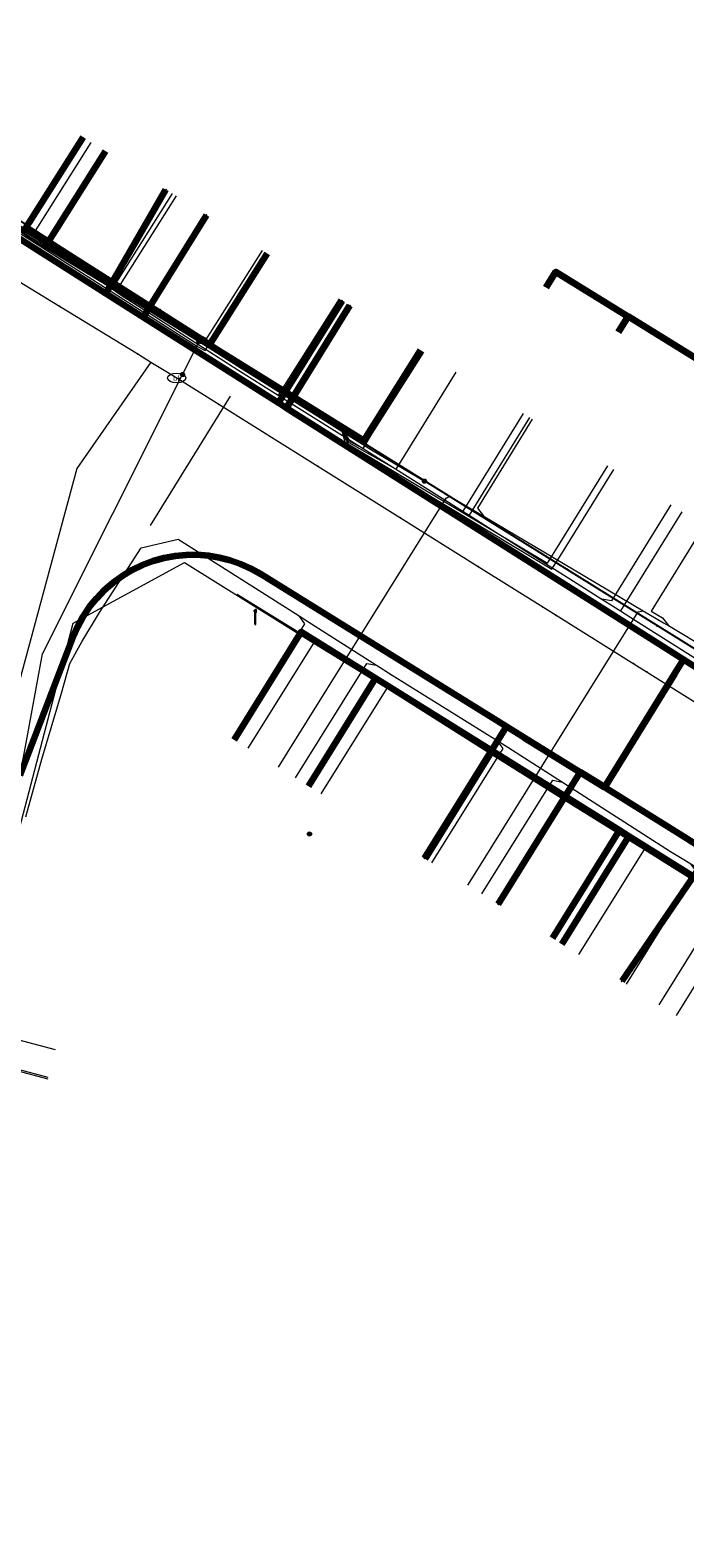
# Model space of a CAD drawing. Extents: x 152558 to 154479, y 462974 to 463683.
# Tile 90 of 212: x 152993 to 153028, y 463463 to 463545. Entities that reach past the tile are written whole.
import ezdxf
from ezdxf.enums import TextEntityAlignment as Align
from ezdxf.lldxf.tags import DXFTag

# ---------------------------------------------------------------- set-up
doc = ezdxf.new("R2010")
doc.units = 0
doc.header["$LTSCALE"] = 0.2
doc.layers.get('0').update_dxf_attribs({"linetype": 'CONTINUOUS'})
for name, color, linetype, lineweight in [('B-RO-KL-DATA_COAXIAAL_7_ZIGGO BV-G', 90, 'KL-DATA-N', 18), ('B-RO-KL-DATA_EUROFIBER NEDERLAND BV-G', 90, 'KL-DATA-N', 18), ('B-RO-KL-DATA_HULPSTUK_KPN BV-S', 90, 'CONTINUOUS', 25), ('B-RO-KL-DATA_HULPSTUK_REGGEFIBER OPERATOR BV-S', 90, 'CONTINUOUS', 25), ('B-RO-KL-DATA_HULPSTUK_ZIGGO BV-S', 90, 'CONTINUOUS', 25), ('B-RO-KL-DATA_KABELBED_KPN BV-G', 90, 'CONTINUOUS', 100), ('B-RO-KL-DATA_KABELBED_ZIGGO BV-G', 90, 'CONTINUOUS', 100), ('B-RO-KL-DATA_MANTELBUIS_ASBESTCEMENT_1_KPN BV-G', 90, 'CONTINUOUS', 100), ('B-RO-KL-DATA_REGGEFIBER OPERATOR BV-G', 90, 'KL-DATA-N', 18), ('B-RO-KL-ET_LS_400 V_STEDIN NETBEHEER BV-G', 190, 'KL-LS-N', 18), ('B-RO-KL-ET_LS_GEMEENTE AMERSFOORT-S', 190, 'CONTINUOUS', 25), ('B-RO-KL-ET_LS_HULPSTUK_STEDIN NETBEHEER BV-S', 190, 'CONTINUOUS', 25), ('B-RO-KL-GAS_LD_ASBESTCEMENT_124_0.1 BAR_STEDIN NETBEHEER BV-G', 50, 'KL-GAS-LD-N', 18), ('B-RO-KL-GAS_LD_KOPER_22_0.1 BAR_STEDIN NETBEHEER BV-G', 50, 'KL-GAS-LD-N', 18), ('B-RO-KL-GAS_LD_PE_32_0.1 BAR_STEDIN NETBEHEER BV-G', 50, 'KL-GAS-LD-N', 18), ('B-RO-KL-GAS_LD_PVC_63_0.1 BAR_STEDIN NETBEHEER BV-G', 50, 'KL-GAS-LD-N', 18), ('B-RO-KL-WATER_100_VITENS-G', 170, 'KL-WATER-N', 18), ('B-RO-KL-WATER_HULPSTUK_VITENS-S', 170, 'CONTINUOUS', 25), ('B-RO-KL-WATER_VITENS-S', 170, 'CONTINUOUS', 25)]:
    doc.layers.add(name, color=color, linetype=linetype, lineweight=lineweight)
doc.styles.add('NLCS-ISO', font='NLCS-ISO.ttf')
tags = doc.linetypes.add('KL-DATA-N', pattern='A,4,-1,[101,NLCS.SHX,S=0.5,R=0,X=0,Y=0],-1,4,-1,["D",Standard,S=1,R=0,X=-0.25,Y=-0.5],-1.5', length=12.5).pattern_tags.tags
tags[18] = DXFTag(74, 10)
tags = doc.linetypes.add('KL-GAS-LD-N', pattern='A,4,-1,[69,NLCS.SHX,S=0.5,R=0,X=0,Y=0],-1,4,-1,["L",Standard,S=1,R=0,X=0.25,Y=-0.5],-2', length=13).pattern_tags.tags
tags[18] = DXFTag(74, 10)
tags = doc.linetypes.add('KL-LS-N', pattern='A,4,-1,[103,NLCS.SHX,S=0.75,R=0,X=0,Y=0],-1,4,-1,["L",Standard,S=1,R=0,X=0,Y=-0.5],-2', length=13).pattern_tags.tags
tags[18] = DXFTag(74, 10)
doc.linetypes.add('KL-WATER-N', pattern='A,7,-0.5,[168,NLCS.SHX,S=0.75,R=0,X=0.75,Y=0],-2', length=9.5)

# ---------------------------------------------------------------- blocks, each defined once
blk = doc.blocks.new('SKL-WTB_HULP_MOF-SO')
at = {"linetype": 'ByBlock', "lineweight": 18}
h = blk.add_hatch(color=0, dxfattribs=at)
h.dxf.hatch_style = 1
h.paths.add_polyline_path([(-0.5625, 0, 1), (0.5625, 0, 1)])
at = {"color": 0, "linetype": 'ByBlock', "lineweight": 18}
blk.add_circle((0, 0), 0.5625, dxfattribs=at)
at = {"color": 0, "linetype": 'ByBlock', "lineweight": 18, "style": 'NLCS-ISO', "flags": 1}
for tag, p in [('TYPE', (1.5, 0)), ('OMSCHRIJVING', (1.5, -3)), ('LABEL', (1.5, -1.5))]:
    blk.add_attdef(tag, p, '', height=1, dxfattribs=at)
blk = doc.blocks.new('SKL-WTB_HULP_OVERLENGTE-SO')
at = {"color": 0, "linetype": 'ByBlock', "lineweight": 18}
for centre, radius in [((0, 0), 1), ((-0.42, 0), 0.417), ((0.42, 0), 0.417)]:
    blk.add_circle(centre, radius, dxfattribs=at)
at = {"color": 0, "linetype": 'ByBlock', "lineweight": 18, "style": 'NLCS-ISO', "flags": 1}
for tag, p in [('TYPE', (1.5, 0)), ('OMSCHRIJVING', (1.5, -3)), ('LABEL', (1.5, -1.5))]:
    blk.add_attdef(tag, p, '', height=1, dxfattribs=at)
blk = doc.blocks.new('SKL-WTB_HULP_OVERIG-SO')
at = {"color": 0, "linetype": 'ByBlock', "lineweight": 18}
for points in [[(-0.14, 0.14), (0.14, -0.14)], [(0.14, 0.14), (-0.14, -0.14)]]:
    blk.add_lwpolyline(points, dxfattribs=at)
at = {"color": 0, "linetype": 'ByBlock', "lineweight": 18, "style": 'NLCS-ISO', "flags": 1}
for tag, p in [('TYPE', (1.5, 0)), ('OMSCHRIJVING', (1.5, -3)), ('LABEL', (1.5, -1.5))]:
    blk.add_attdef(tag, p, '', height=1, dxfattribs=at)
blk = doc.blocks.new('SKL-WATER_BRANDKRAAN_BRANDPUT-SO')
at = {"color": 0, "linetype": 'ByBlock', "lineweight": 18}
blk.add_ellipse((0, 0), major_axis=(2.5, 0), ratio=0.54, dxfattribs=at)
at = {"color": 0, "linetype": 'ByBlock', "lineweight": 18, "style": 'NLCS-ISO'}
blk.add_text('bk', height=1.5, dxfattribs=at).set_placement((0.16, 0), align=Align.MIDDLE_CENTER)
blk = doc.blocks.new('SKL-ET_LS_MAST-SO')
for p, q in [((-0.05, 2.07), (0.05, 2.07)), ((-0.05, -2), (0.05, -2))]:
    blk.add_line(p, q)
for points in [[(-0.18, 1.76), (-0.22, 1.76), (-0.22, 1.84), (-0.18, 1.84), (-0.18, 1.79)], [(-0.18, 1.49), (-0.22, 1.49), (-0.22, 1.57), (-0.18, 1.57), (-0.18, 1.52)], [(-0.18, 1.79), (-0.05, 1.79)], [(-0.18, 1.76), (-0.05, 1.76)], [(-0.18, 1.52), (-0.05, 1.52)], [(-0.18, 1.49), (-0.05, 1.49)], [(-0.05, -2), (-0.05, 2.07)], [(0.05, -2), (0.05, 2.07)], [(0.18, 1.92), (0.05, 1.92)], [(0.18, 1.89), (0.05, 1.89)], [(0.18, 1.66), (0.05, 1.66)], [(0.18, 1.63), (0.05, 1.63)], [(0.18, 1.39), (0.05, 1.39)], [(0.18, 1.36), (0.05, 1.36)], [(0.18, 1.89), (0.22, 1.89), (0.22, 1.97), (0.18, 1.97), (0.18, 1.92)], [(0.18, 1.63), (0.22, 1.63), (0.22, 1.71), (0.18, 1.71), (0.18, 1.66)], [(0.18, 1.36), (0.22, 1.36), (0.22, 1.44), (0.18, 1.44), (0.18, 1.39)]]:
    blk.add_lwpolyline(points)

msp = doc.modelspace()

# ---------------------------------------------------------------- linework, layer by layer
at = {"layer": 'B-RO-KL-DATA_COAXIAAL_7_ZIGGO BV-G', "flags": 128}
for points in [[(152972.514, 463549.749), (152972.02, 463549.439), (152972.089, 463549.319), (152972.82, 463548.304), (152973.547, 463547.294), (152974.37, 463546.361), (152974.732, 463545.951), (152975.185, 463545.437), (152976.086, 463544.596), (152976.974, 463543.768), (152977.934, 463543.032), (152983.308, 463539.642), (152983.968, 463539.226), (152992.439, 463533.882), (152993.665, 463533.108), (153000, 463529.112), (153002.057, 463527.837), (153002.462, 463527.586), (153005.597, 463532.557)], [(152972.514, 463549.749), (152972.02, 463549.439), (152972.089, 463549.319), (152972.82, 463548.304), (152973.547, 463547.294), (152974.37, 463546.361), (152974.732, 463545.951), (152975.185, 463545.437), (152976.086, 463544.596), (152976.974, 463543.768), (152977.934, 463543.032), (152983.308, 463539.642), (152983.968, 463539.226), (152992.439, 463533.882), (152993.665, 463533.108), (153000, 463529.112), (153002.057, 463527.837), (153002.462, 463527.586), (153005.597, 463532.557)], [(152972.514, 463549.749), (152972.02, 463549.439), (152972.089, 463549.319), (152972.82, 463548.304), (152973.547, 463547.294), (152974.37, 463546.361), (152974.732, 463545.951), (152975.185, 463545.437), (152976.086, 463544.596), (152976.974, 463543.768), (152977.934, 463543.032), (152983.308, 463539.642), (152983.968, 463539.226), (152992.439, 463533.882), (152993.665, 463533.108), (153000, 463529.112), (153002.057, 463527.837), (153002.462, 463527.586), (153005.597, 463532.557)], [(152972.514, 463549.749), (152972.02, 463549.439), (152972.089, 463549.319), (152972.82, 463548.304), (152973.547, 463547.294), (152974.37, 463546.361), (152974.732, 463545.951), (152975.185, 463545.437), (152976.086, 463544.596), (152976.974, 463543.768), (152977.934, 463543.032), (152983.308, 463539.642), (152983.968, 463539.226), (152992.439, 463533.882), (152993.665, 463533.108), (153000, 463529.112), (153002.057, 463527.837), (153002.462, 463527.586), (153005.597, 463532.557)], [(152972.514, 463549.749), (152972.02, 463549.439), (152972.089, 463549.319), (152972.82, 463548.304), (152973.547, 463547.294), (152974.37, 463546.361), (152974.732, 463545.951), (152975.185, 463545.437), (152976.086, 463544.596), (152976.974, 463543.768), (152977.934, 463543.032), (152983.308, 463539.642), (152983.968, 463539.226), (152992.439, 463533.882), (152993.665, 463533.108), (153000, 463529.112), (153002.057, 463527.837), (153002.462, 463527.586), (153005.597, 463532.557)], [(152972.514, 463549.749), (152972.02, 463549.439), (152972.089, 463549.319), (152972.82, 463548.304), (152973.547, 463547.294), (152974.37, 463546.361), (152974.732, 463545.951), (152975.185, 463545.437), (152976.086, 463544.596), (152976.974, 463543.768), (152977.934, 463543.032), (152983.308, 463539.642), (152983.968, 463539.226), (152992.439, 463533.882), (152993.665, 463533.108), (153000, 463529.112), (153002.057, 463527.837), (153002.462, 463527.586), (153005.597, 463532.557)], [(152972.514, 463549.749), (152972.02, 463549.439), (152972.089, 463549.319), (152972.82, 463548.304), (152973.547, 463547.294), (152974.37, 463546.361), (152974.732, 463545.951), (152975.185, 463545.437), (152976.086, 463544.596), (152976.974, 463543.768), (152977.934, 463543.032), (152983.308, 463539.642), (152983.968, 463539.226), (152992.439, 463533.882), (152993.665, 463533.108), (153000, 463529.112), (153002.057, 463527.837), (153002.462, 463527.586), (153005.597, 463532.557)], [(153020.765, 463530.709), (153021.292, 463531.56), (153025.231, 463529.123), (153028.879, 463526.866), (153033.023, 463524.303), (153037.422, 463521.582), (153042.084, 463518.698), (153045.212, 463516.763), (153045.365, 463516.669), (153046.433, 463518.384), (153049.917, 463516.206), (153048.984, 463513.866), (153055.214, 463511.509), (153056.148, 463513.978), (153056.957, 463516.066)], [(153056.957, 463516.066), (153056.148, 463513.978), (153055.214, 463511.509), (153048.984, 463513.866), (153049.917, 463516.206), (153046.433, 463518.384), (153045.365, 463516.669), (153045.212, 463516.763), (153042.084, 463518.698), (153037.422, 463521.582), (153033.023, 463524.303), (153028.879, 463526.866), (153025.231, 463529.123), (153024.704, 463528.272)], [(153003.811, 463506.122), (153007.454, 463511.988), (153011.495, 463509.468), (153012.806, 463508.651), (153017.83, 463505.518), (153021.955, 463502.946), (153024.758, 463501.198), (153025.267, 463500.88), (153025.761, 463500.572), (153026.679, 463500), (153030.705, 463497.49), (153035.049, 463494.781), (153035.558, 463494.464), (153045.34, 463488.364), (153045.628, 463488.185), (153051.57, 463497.846), (153051.42, 463498.26), (153051.308, 463498.686), (153051.233, 463499.12), (153051.197, 463499.558), (153051.199, 463500), (153051.252, 463500.695), (153051.462, 463501.469), (153051.761, 463502.382), (153054.974, 463510.874), (153055.214, 463511.509), (153056.148, 463513.978), (153056.957, 463516.066)], [(153056.957, 463516.066), (153056.148, 463513.978), (153055.214, 463511.509), (153054.974, 463510.874), (153051.761, 463502.382), (153051.462, 463501.469), (153051.252, 463500.695), (153051.199, 463500), (153051.197, 463499.558), (153051.233, 463499.12), (153051.308, 463498.686), (153051.42, 463498.26), (153051.57, 463497.846), (153045.628, 463488.185), (153045.34, 463488.364), (153035.558, 463494.464), (153035.049, 463494.781), (153030.705, 463497.49), (153026.679, 463500), (153025.761, 463500.572), (153025.267, 463500.88), (153024.758, 463501.198), (153021.955, 463502.946), (153017.83, 463505.518), (153012.806, 463508.651), (153011.495, 463509.468), (153007.856, 463503.605)], [(153056.957, 463516.066), (153056.148, 463513.978), (153055.214, 463511.509), (153054.974, 463510.874), (153051.761, 463502.382), (153051.462, 463501.469), (153051.252, 463500.695), (153051.199, 463500), (153051.197, 463499.558), (153051.233, 463499.12), (153051.308, 463498.686), (153051.42, 463498.26), (153051.57, 463497.846), (153045.628, 463488.185), (153045.34, 463488.364), (153035.558, 463494.464), (153035.049, 463494.781), (153030.705, 463497.49), (153026.679, 463500), (153025.761, 463500.572), (153025.267, 463500.88), (153024.758, 463501.198), (153021.955, 463502.946), (153017.83, 463505.518), (153014.404, 463500), (153014.187, 463499.652)], [(153056.957, 463516.066), (153056.148, 463513.978), (153055.214, 463511.509), (153054.974, 463510.874), (153051.761, 463502.382), (153051.462, 463501.469), (153051.252, 463500.695), (153051.199, 463500), (153051.197, 463499.558), (153051.233, 463499.12), (153051.308, 463498.686), (153051.42, 463498.26), (153051.57, 463497.846), (153045.628, 463488.185), (153045.34, 463488.364), (153035.558, 463494.464), (153035.049, 463494.781), (153030.705, 463497.49), (153026.679, 463500), (153025.761, 463500.572), (153025.267, 463500.88), (153024.758, 463501.198), (153024.014, 463500), (153021.118, 463495.336)], [(153056.957, 463516.066), (153056.148, 463513.978), (153055.214, 463511.509), (153054.974, 463510.874), (153051.761, 463502.382), (153051.462, 463501.469), (153051.252, 463500.695), (153051.199, 463500), (153051.197, 463499.558), (153051.233, 463499.12), (153051.308, 463498.686), (153051.42, 463498.26), (153051.57, 463497.846), (153045.628, 463488.185), (153045.34, 463488.364), (153035.558, 463494.464), (153035.049, 463494.781), (153030.705, 463497.49), (153026.679, 463500), (153025.761, 463500.572), (153025.267, 463500.88), (153024.72, 463500), (153021.624, 463495.015)]]:
    msp.add_lwpolyline(points, dxfattribs=at)
at = {"layer": 'B-RO-KL-DATA_EUROFIBER NEDERLAND BV-G', "flags": 128}
msp.add_lwpolyline([(153121.5, 463384.9), (153118.7, 463385.3), (153112.3, 463387), (153111.1, 463387.4), (153110.2, 463388.1), (153110.6, 463390.3), (153112.1, 463396.3), (153113.1, 463402.8), (153113.3, 463406.2), (153112.9, 463407.3), (153112.9, 463413.6), (153112, 463421.3), (153109.9, 463428.3), (153107.1, 463435.7), (153103.8, 463442.4), (153099.1, 463449.1), (153096, 463452.3), (153095, 463454.7), (153091.2, 463458.4), (153090.7, 463459.4), (153088.4, 463461), (153067.9, 463474.2), (153053.1, 463483.3), (153038.5, 463492.6), (153043.8, 463501), (153043.8, 463501.4), (153037.9, 463505.5), (153029.7, 463510.5), (153009.1, 463523.3), (153002.1, 463528), (152977.7, 463543.5), (152974.3, 463546.2), (152971.2, 463550.5), (152969, 463555.7), (152968.3, 463559.4), (152966.8, 463570.2), (152964.1, 463591.5), (152962.6, 463604.2), (152960.9, 463617.6), (152960.6, 463619.3), (152959.2, 463630.8), (152957.4, 463644.6), (152957.3, 463646.4), (152961.1, 463649), (152966, 463650.4), (152979, 463654.6), (152994.9, 463659.6), (152998.1, 463658.9), (153005.8, 463659.7), (153008.3, 463661), (153013.2, 463661.1), (153014.8, 463661.3), (153017.6, 463662.4), (153026.3, 463662.8), (153030.7, 463662.6), (153037.6, 463661.8), (153046.8, 463660.4), (153057.3, 463657.7), (153068.9, 463653.5), (153083.7, 463647.9), (153094.5, 463643.5), (153097.3, 463642.9), (153103.9, 463640.4), (153111.5, 463636.9), (153126.6, 463631.2), (153152.7, 463621), (153154.4, 463620.5), (153156.3, 463619.7), (153157.9, 463618.3), (153158.4, 463617.1), (153158, 463614.3), (153158, 463614), (153158.3, 463613.7), (153163.5, 463612.2), (153164.6, 463612.6), (153165.6, 463614.8), (153167, 463615.6), (153168.6, 463615.3), (153187.9, 463610), (153271.4, 463587.6), (153289.4, 463583), (153318.1, 463575.1), (153319.2, 463574.9), (153319.4, 463573.8), (153318.8, 463570), (153319.2, 463569.4), (153320, 463569.1), (153326.4, 463567.3), (153327, 463568.4), (153327.6, 463571.1), (153329, 463572.2), (153329.4, 463572.2), (153356.9, 463564.7), (153365.6, 463562.5), (153366, 463562.5), (153368.7, 463561.9), (153371.2, 463561), (153372.2, 463560.9), (153381.9, 463558.3), (153386.8, 463556.9), (153429.8, 463545.3), (153435.7, 463543.5), (153486.6, 463529.8), (153500.6, 463525.9), (153520.2, 463521), (153578.3, 463505.3), (153611.1, 463496.7), (153617.8, 463494.8), (153679.4, 463478.2), (153685.9, 463476.3), (153687.1, 463475), (153687.5, 463473.8), (153686.8, 463471.6), (153686.4, 463469.8), (153686.8, 463469.3), (153687.4, 463470.1), (153687.5, 463472.1), (153692.084, 463495.773)], dxfattribs=at)
at = {"layer": 'B-RO-KL-DATA_KABELBED_KPN BV-G', "flags": 128}
for points in [[(153028.236, 463510.479), (153007.485, 463523.62), (153006.654, 463524.146), (153006.217, 463524.423), (153002.463, 463526.8), (153000, 463528.36), (152996.822, 463530.374), (152988.254, 463535.804)], [(152996.822, 463530.374), (152996.822, 463530.374), (153000.1, 463536.025)], [(152998.85, 463529.09), (153002.3, 463534.637)], [(153007.485, 463523.62), (153006.654, 463524.146), (153006.217, 463524.423), (153009.676, 463529.984)], [(153007.485, 463523.62), (153006.654, 463524.146), (153010.099, 463529.717)], [(152992.175, 463504.197), (152995.059, 463511.713), (152995.306, 463512.281), (152995.603, 463512.824), (152995.947, 463513.339), (152996.335, 463513.822), (152996.765, 463514.268), (152997.232, 463514.674), (152997.734, 463515.037), (152998.266, 463515.354), (152998.824, 463515.622), (152999.404, 463515.84), (153000, 463516.006), (153000.595, 463516.116), (153001.197, 463516.174), (153001.802, 463516.18), (153002.405, 463516.133), (153003.001, 463516.034), (153003.587, 463515.884), (153004.158, 463515.683), (153004.709, 463515.434), (153005.236, 463515.138), (153018.619, 463506.838), (153019.565, 463506.251), (153022.626, 463504.353), (153023.936, 463503.54)], [(153028.236, 463510.478), (153027.754, 463509.694), (153023.936, 463503.54)], [(153039.496, 463503.35), (153028.236, 463510.479)], [(153027.754, 463509.694), (153024.064, 463503.745)], [(153019.565, 463506.251), (153018.619, 463506.838), (153014.16, 463499.675)], [(153025.186, 463502.765), (153023.936, 463503.54), (153022.626, 463504.353), (153018.16, 463497.181)], [(153080.415, 463467.879), (153077.504, 463469.633), (153051.544, 463486.263), (153049.348, 463487.639), (153049.082, 463487.806), (153043.153, 463491.521), (153039.382, 463493.884), (153029.656, 463499.979), (153029.622, 463500), (153027.403, 463501.391), (153025.186, 463502.765), (153023.936, 463503.54)], [(153029.656, 463499.979), (153029.656, 463499.979), (153024.878, 463492.991)]]:
    msp.add_lwpolyline(points, dxfattribs=at)
at = {"layer": 'B-RO-KL-DATA_KABELBED_ZIGGO BV-G', "flags": 128}
for points in [[(152995.589, 463538.876), (152992.439, 463533.882)], [(152993.665, 463533.108), (152996.816, 463538.102)], [(152993.665, 463533.108), (152992.439, 463533.882)], [(153002.057, 463527.837), (152993.665, 463533.108)], [(153005.597, 463532.557), (153002.462, 463527.586)], [(153020.765, 463530.709), (153021.292, 463531.56), (153025.231, 463529.123)], [(153024.704, 463528.272), (153025.231, 463529.123)], [(153028.879, 463526.866), (153025.231, 463529.123)], [(153002.462, 463527.586), (153002.057, 463527.837)], [(153002.462, 463527.586), (153010.847, 463522.387), (153013.941, 463527.293)], [(153003.811, 463506.122), (153007.454, 463511.988), (153011.495, 463509.468)], [(153007.856, 463503.605), (153011.495, 463509.468)], [(153011.495, 463509.468), (153017.83, 463505.518)], [(153017.83, 463505.518), (153014.187, 463499.652)], [(153017.83, 463505.518), (153024.758, 463501.198)], [(153024.758, 463501.198), (153021.118, 463495.336)], [(153024.758, 463501.198), (153025.267, 463500.88)], [(153025.267, 463500.88), (153021.624, 463495.015)], [(153025.267, 463500.88), (153035.049, 463494.781)]]:
    msp.add_lwpolyline(points, dxfattribs=at)
at = {"layer": 'B-RO-KL-DATA_MANTELBUIS_ASBESTCEMENT_1_KPN BV-G', "flags": 128}
msp.add_lwpolyline([(153027.754, 463509.694), (153024.064, 463503.745)], dxfattribs=at)
at = {"layer": 'B-RO-KL-DATA_REGGEFIBER OPERATOR BV-G', "flags": 128}
for points in [[(153140, 463381), (153138.4, 463380.7), (153121.4, 463384.1), (153118.7, 463385.3), (153117.1, 463385.7), (153112.3, 463387), (153111.1, 463387.4), (153110.2, 463388.1), (153110.6, 463390.3), (153112.1, 463396.3), (153112.9, 463401.5), (153113.1, 463402.8), (153113.3, 463406.2), (153112.9, 463407.3), (153112.9, 463411.3), (153112.9, 463413.6), (153112, 463421.3), (153109.9, 463428.3), (153107.4, 463434.8), (153107.1, 463435.7), (153103.8, 463442.4), (153103.5, 463442.9), (153099.1, 463449.1), (153096.6, 463452.6), (153095, 463454.7), (153092.7, 463456.9), (153091.2, 463458.4), (153090.7, 463459.4), (153088.4, 463461), (153082.5, 463464.8), (153082.1, 463465.1), (153076.7, 463468.6), (153069.4, 463473.2), (153067.6, 463473.8), (153060.6, 463478.7), (153053.1, 463483.3), (153044.5, 463488.8), (153038.5, 463492.6), (153038.9, 463493.3), (153043.2, 463500), (153043.8, 463501), (153043.8, 463501.4), (153040.5, 463503.7), (153037.9, 463505.5), (153029.7, 463510.5), (153009.1, 463523.3), (153002.1, 463528), (152991.4, 463534.8), (152977.7, 463543.5), (152974.3, 463546.2), (152971.2, 463550.5), (152969, 463555.7), (152968.3, 463559.4), (152966.8, 463570.2), (152966.5, 463572.7), (152966, 463577), (152965.4, 463581.3), (152964.9, 463585.6), (152964.4, 463589.9), (152964.1, 463591.5), (152962.6, 463604.2), (152960.7, 463618.5), (152960.6, 463619.3), (152959.1, 463631.7), (152958.8, 463633.6), (152957.4, 463644.6), (152957.4, 463645.5), (152957.3, 463646.4), (152957.8, 463646.6), (152959.3, 463646.9), (152959.9, 463647), (152960.4, 463646.6), (152960.4, 463646.9), (152960.4, 463648.3), (152961.1, 463649), (152966, 463650.4), (152979, 463654.6), (152994.9, 463659.6), (152996, 463659.4), (152998.1, 463658.9), (153003.5, 463659.5), (153005.8, 463659.7), (153008.3, 463661), (153013.2, 463661.1), (153014.8, 463661.3), (153017.6, 463662.4), (153026.3, 463662.8), (153030.8, 463662.5), (153037.6, 463661.8), (153046.8, 463660.4), (153057.3, 463657.7), (153063.3, 463655.5), (153083.7, 463647.9), (153094.5, 463643.5), (153096.2, 463643.1), (153097.3, 463642.9), (153098.1, 463642.6), (153103.9, 463640.4), (153106.4, 463639.2), (153113, 463636.4), (153130.3, 463629.7), (153146.5, 463623.4), (153152.7, 463621), (153154.4, 463620.5), (153156.3, 463619.7), (153156.6, 463619.4), (153157.9, 463618.3), (153158.4, 463617.1), (153158, 463614.3), (153158, 463614), (153158.3, 463613.7), (153163.5, 463612.2), (153164.6, 463612.6), (153165.6, 463614.8), (153167, 463615.6), (153168.6, 463615.3), (153187.9, 463610), (153209.5, 463604.2), (153244.2, 463594.8), (153247.7, 463593.9), (153272.9, 463587.2), (153287.4, 463583.5), (153310.9, 463577.1), (153318.1, 463575.1), (153319.2, 463574.9), (153319.4, 463573.8), (153319, 463571.1), (153318.8, 463570), (153319.2, 463569.4), (153320, 463569.1), (153325.9, 463567.4), (153326.4, 463567.3), (153326.7, 463567.9), (153327, 463568.4), (153327.6, 463571.1), (153329, 463572.2), (153329.4, 463572.2), (153331.9, 463571.6), (153353.8, 463565.6), (153365.6, 463562.5), (153366, 463562.5), (153368.7, 463561.9), (153371.2, 463561), (153372.2, 463560.9), (153381.9, 463558.3), (153386.8, 463556.9), (153387.6, 463556.7), (153411.5, 463550.2), (153432.6, 463544.5), (153435.7, 463543.5), (153444.9, 463541), (153459.6, 463537.1), (153486.6, 463529.8), (153494.7, 463527.5), (153500.6, 463525.9), (153520.2, 463521), (153536.3, 463516.6), (153578.3, 463505.3), (153611.1, 463496.7), (153617.8, 463494.8), (153629.3, 463491.7), (153642.5, 463488.1), (153659.8, 463483.5), (153679.4, 463478.2), (153685.9, 463476.3), (153687.1, 463475), (153687.5, 463473.8), (153686.8, 463471.8), (153686.8, 463471.6), (153686.4, 463469.8), (153686.8, 463469.3), (153687.4, 463470.1), (153687.5, 463472.1), (153692.127, 463495.761)], [(152960.424, 463646.613), (152959.897, 463646.957), (152959.262, 463646.877), (152957.828, 463646.577), (152957.299, 463646.387), (152957.354, 463645.527), (152957.398, 463644.645), (152958.826, 463633.647), (152959.092, 463631.667), (152960.644, 463619.272), (152960.746, 463618.471), (152962.583, 463604.236), (152964.096, 463591.499), (152964.351, 463589.928), (152964.899, 463585.61), (152965.446, 463581.291), (152965.992, 463576.972), (152966.535, 463572.653), (152966.777, 463570.164), (152968.308, 463559.369), (152968.974, 463555.675), (152971.237, 463550.549), (152974.254, 463546.231), (152977.663, 463543.488), (152991.393, 463534.846), (153002.111, 463527.984), (153009.137, 463523.34), (153029.734, 463510.532), (153037.876, 463505.538), (153040.549, 463503.712), (153043.816, 463501.433), (153043.799, 463500.984), (153043.17, 463500.021), (153038.898, 463493.345), (153038.527, 463492.579), (153044.515, 463488.807), (153053.101, 463483.318), (153060.608, 463478.69), (153067.645, 463473.797), (153069.423, 463473.25), (153076.664, 463468.585), (153082.125, 463465.084)], [(152959.092, 463631.667), (152960.644, 463619.272), (152960.746, 463618.471), (152962.583, 463604.236), (152964.096, 463591.499), (152964.351, 463589.928), (152964.899, 463585.61), (152965.446, 463581.291), (152965.992, 463576.972), (152966.535, 463572.653), (152966.777, 463570.164), (152968.308, 463559.369), (152968.974, 463555.675), (152971.237, 463550.549), (152974.254, 463546.231), (152977.663, 463543.488), (152991.393, 463534.846), (153002.111, 463527.984), (153009.137, 463523.34), (153029.734, 463510.532), (153037.876, 463505.538), (153038.407, 463505.176)], [(152988.146, 463486.044), (152988.887, 463488.96), (152995.057, 463512.453), (153001.101, 463515.761), (153008.131, 463511.37), (153012.12, 463508.915), (153017.715, 463505.395), (153021.723, 463502.875), (153026.11, 463500.159), (153032.428, 463496.208), (153036.419, 463493.711), (153040.557, 463491.21), (153041.74, 463493.125), (153044.834, 463498.203), (153045.291, 463498.932), (153047.491, 463504.732), (153045.966, 463506.465), (153059.054, 463539.472), (153059.386, 463539.548), (153060.274, 463541.764), (153062.757, 463547.568), (153063.024, 463548.362), (153063.483, 463549.634), (153061.744, 463550.455), (153061.443, 463550.507)], [(152991.393, 463534.846), (152991.931, 463534.146), (152992.514, 463533.773), (152995.694, 463538.806)], [(152991.393, 463534.846), (152991.868, 463534.056), (152992.823, 463533.493), (152996.041, 463538.588)], [(152991.393, 463534.846), (152991.804, 463534.016), (153001.947, 463527.733), (153002.115, 463527.622), (153002.505, 463528.213), (153005.347, 463532.717)], [(152991.393, 463534.846), (152991.709, 463533.936), (153001.807, 463527.5), (153002.234, 463527.267), (153002.732, 463528.071), (153005.572, 463532.574)], [(153009.626, 463523.036), (153010.12, 463522.324), (153010.811, 463521.946), (153011.316, 463522.758), (153014.11, 463527.187)], [(153009.626, 463523.036), (153010.049, 463522.27), (153012.606, 463520.829), (153013.113, 463521.643), (153015.873, 463526.106)], [(153009.626, 463523.036), (153009.981, 463522.198), (153020.836, 463515.712), (153021.286, 463516.435), (153024.113, 463521.007)], [(153009.626, 463523.036), (153009.883, 463522.129), (153021.084, 463515.383), (153021.617, 463516.238), (153024.442, 463520.804)], [(152988.887, 463488.96), (152995.057, 463512.453), (153001.101, 463515.761), (153008.131, 463511.37)], [(153004.02, 463514.005), (153023.583, 463501.964), (153038.527, 463492.579), (153044.515, 463488.807), (153053.101, 463483.318), (153060.608, 463478.69), (153067.645, 463473.797), (153069.423, 463473.25), (153076.664, 463468.585), (153082.125, 463465.084), (153082.483, 463464.85), (153088.439, 463461.049), (153090.698, 463459.385), (153091.233, 463458.35), (153092.742, 463456.937)], [(153004.567, 463505.656), (153008.131, 463511.37)], [(153008.131, 463511.37), (153012.12, 463508.915)], [(153008.542, 463503.177), (153012.12, 463508.915)], [(153012.12, 463508.915), (153017.715, 463505.395)], [(153014.152, 463499.679), (153017.715, 463505.395)], [(153017.715, 463505.395), (153021.723, 463502.875)], [(153018.169, 463497.175), (153021.723, 463502.875)], [(153021.723, 463502.875), (153026.11, 463500.159)], [(153014.11, 463499.69), (153014.152, 463499.679)], [(153022.546, 463494.445), (153026.11, 463500.159)], [(153026.11, 463500.159), (153032.428, 463496.208)], [(152988.887, 463488.96), (152993.677, 463487.694)]]:
    msp.add_lwpolyline(points, dxfattribs=at)
at = {"layer": 'B-RO-KL-ET_LS_400 V_STEDIN NETBEHEER BV-G', "flags": 128}
for points in [[(152966.045, 463576.345), (152966.158, 463575.56), (152966.555, 463572.788), (152967.279, 463567.748), (152967.548, 463565.874), (152967.7, 463564.684), (152968.033, 463561.919), (152968.166, 463560.819), (152968.936, 463557.02), (152970.19, 463553.671), (152971.897, 463550.534), (152974.024, 463547.667), (152975.796, 463545.87), (152976.531, 463545.124), (152979.409, 463542.926), (152980.691, 463542.005), (152986.069, 463538.14), (152987.104, 463537.396), (152987.696, 463536.97), (152988.261, 463536.564), (152988.828, 463536.157), (152990.128, 463535.222), (152992.817, 463533.289), (152995.548, 463531.638), (152997.396, 463530.52), (152999.805, 463529.063), (153001.896, 463527.757)], [(153000.651, 463535.678), (152997.396, 463530.52)], [(153010.014, 463529.771), (153006.803, 463524.682)], [(153001, 463525.97), (153001.896, 463527.757)], [(153001.896, 463527.757), (153004.188, 463526.321), (153006.803, 463524.682), (153009.578, 463522.943), (153011.266, 463521.886), (153014.149, 463520.178)], [(152991.67, 463501.5), (152992.085, 463503.75), (152992.456, 463505.76), (152993.383, 463510.789), (153001, 463525.97)], [(153020.016, 463523.539), (153017.027, 463518.706), (153017.362, 463518.298), (153017.352, 463518.281)], [(153014.149, 463520.178), (153014.31, 463520.083), (153015.521, 463519.366), (153017.352, 463518.281), (153018.586, 463517.55), (153022.283, 463515.359), (153022.863, 463515.016), (153026.042, 463513.133), (153027.139, 463512.483), (153027.302, 463512.387), (153027.412, 463512.322), (153029.652, 463510.994), (153031.391, 463509.87), (153033.372, 463508.589), (153033.848, 463508.281), (153036.285, 463506.706), (153036.348, 463506.665), (153038.97, 463504.971), (153043.864, 463501.807), (153046.327, 463500.215), (153048.611, 463498.765), (153053.988, 463495.362), (153053.991, 463495.36)], [(153006.744, 463505.477), (153015.329, 463519.247), (153015.521, 463519.366)], [(153029.363, 463517.758), (153026.483, 463513.104), (153027.091, 463512.753), (153027.412, 463512.322)], [(153017.085, 463499.148), (153025.764, 463513.065), (153026.042, 463513.133)], [(153027.179, 463492.146), (153036.158, 463506.55), (153036.348, 463506.665)], [(153006.215, 463504.628), (153006.744, 463505.477)], [(153016.503, 463498.214), (153017.085, 463499.148)], [(153026.915, 463491.721), (153027.179, 463492.146)], [(152994.091, 463489.262), (152989.02, 463490.603)]]:
    msp.add_lwpolyline(points, dxfattribs=at)
at = {"layer": 'B-RO-KL-GAS_LD_ASBESTCEMENT_124_0.1 BAR_STEDIN NETBEHEER BV-G', "flags": 128}
msp.add_lwpolyline([(152999.255, 463517.771), (153003.612, 463524.797)], dxfattribs=at)
at = {"layer": 'B-RO-KL-GAS_LD_KOPER_22_0.1 BAR_STEDIN NETBEHEER BV-G', "flags": 128}
for points in [[(153009.507, 463530.091), (153006.2, 463524.848)], [(153019.519, 463523.847), (153016.239, 463518.543)], [(153019.859, 463523.636), (153016.577, 463518.329)], [(153027.548, 463518.881), (153024.32, 463513.663), (153023.793, 463513.76)], [(153028.143, 463518.512), (153024.807, 463513.118)], [(153003.754, 463506.163), (153007.65, 463512.411), (153007.334, 463512.849)], [(153007.148, 463504.046), (153011.025, 463510.265), (153011.552, 463510.167)], [(153014.551, 463499.431), (153018.425, 463505.646), (153018.105, 463506.081)], [(153017.266, 463497.738), (153021.123, 463503.922), (153021.65, 463503.821)], [(153025.133, 463492.832), (153028.949, 463498.952), (153028.626, 463499.38)], [(153027.848, 463491.139), (153031.691, 463497.304), (153032.225, 463497.217)], [(152993.695, 463487.764), (152989.2, 463488.952), (152988.884, 463488.519)]]:
    msp.add_lwpolyline(points, dxfattribs=at)
at = {"layer": 'B-RO-KL-GAS_LD_PE_32_0.1 BAR_STEDIN NETBEHEER BV-G', "flags": 128}
for points in [[(153000.185, 463535.971), (152997.031, 463530.972), (152996.513, 463531.085)], [(153000.439, 463535.811), (152997.172, 463530.633)], [(153009.761, 463529.931), (153006.453, 463524.689)]]:
    msp.add_lwpolyline(points, dxfattribs=at)
at = {"layer": 'B-RO-KL-GAS_LD_PVC_63_0.1 BAR_STEDIN NETBEHEER BV-G', "flags": 128}
for points in [[(152956.988, 463642.872), (152957.254, 463640.768), (152957.547, 463638.45), (152957.66, 463637.557), (152958.074, 463634.282), (152958.949, 463627.333), (152959.296, 463624.457), (152959.392, 463623.662), (152959.764, 463620.58), (152960.635, 463613.353), (152960.882, 463611.309), (152961.037, 463610.019), (152961.396, 463607.193), (152962.369, 463599.598), (152962.75, 463596.617), (152962.839, 463595.924), (152963.141, 463593.568), (152964.142, 463585.957), (152964.498, 463583.288), (152965.245, 463577.697), (152965.411, 463576.456), (152965.583, 463575.166), (152965.943, 463572.404), (152966.542, 463567.783), (152966.775, 463565.985), (152966.982, 463564.599), (152967.433, 463561.652), (152967.688, 463559.987), (152968.756, 463555.866), (152970.118, 463552.523), (152971.964, 463549.544), (152973.916, 463546.733), (152975.688, 463544.722), (152976.908, 463543.802), (152977.974, 463542.997), (152978.127, 463542.882), (152979.063, 463542.283), (152981.168, 463540.935), (152985.916, 463537.895), (152988.016, 463536.552), (152988.69, 463536.122), (152990.772, 463534.793), (152995.035, 463532.072), (152995.641, 463531.685), (152996.513, 463531.085), (152997.172, 463530.633), (152997.672, 463530.289), (152999.444, 463529.153), (153004.013, 463526.223), (153006.2, 463524.848), (153006.453, 463524.689), (153009.56, 463522.739), (153014.829, 463519.432), (153016.239, 463518.543), (153016.577, 463518.329), (153018.033, 463517.407), (153022.058, 463514.859), (153023.793, 463513.76), (153024.807, 463513.118), (153025.626, 463512.599), (153030.827, 463509.323), (153032.787, 463508.09), (153033.612, 463507.571), (153035.824, 463506.179), (153041.18, 463502.809), (153052.588, 463495.694), (153056.522, 463493.213), (153058.756, 463491.805), (153059.095, 463491.591), (153060.959, 463490.415), (153065.533, 463487.537), (153067.042, 463486.597), (153067.551, 463486.28), (153069.793, 463484.884), (153074.32, 463482.064), (153075.956, 463481.058), (153076.298, 463480.851), (153078.45, 463479.548), (153081.601, 463477.64), (153082.432, 463477.11), (153084.273, 463475.934), (153084.526, 463475.773), (153087.561, 463473.835), (153092.522, 463470.67), (153093.743, 463469.905), (153094.082, 463469.692), (153096.459, 463468.202), (153100.162, 463465.881), (153102.243, 463464.576), (153102.582, 463464.364), (153104.218, 463463.322), (153109.108, 463460.165), (153109.393, 463459.981), (153110.731, 463459.19), (153111.027, 463459.015), (153111.611, 463458.71), (153114.103, 463457.41), (153117.811, 463455.238), (153121.757, 463452.868), (153124.053, 463451.714), (153126.313, 463451.203), (153132.179, 463450.037)], [(152992.479, 463501.933), (152993.343, 463505.064), (152994.422, 463508.649), (152994.87, 463510.262), (152995.529, 463511.444), (152996.487, 463513.036), (152998.754, 463516.559), (153000.761, 463517.029), (153007.334, 463512.849), (153007.814, 463512.544), (153011.552, 463510.167), (153012.4, 463509.638), (153018.105, 463506.081), (153018.676, 463505.725), (153021.65, 463503.821), (153023.829, 463502.419), (153027.53, 463500.038), (153028.248, 463499.607), (153028.626, 463499.38), (153032.225, 463497.217), (153032.666, 463496.952), (153037.915, 463493.798), (153038.893, 463493.21), (153039.532, 463492.826), (153042.46, 463490.989), (153042.858, 463490.739), (153049.057, 463486.849), (153049.33, 463486.678), (153051.312, 463485.434), (153055.769, 463482.59), (153056.399, 463482.187), (153057.158, 463481.703), (153058.839, 463480.631), (153063.62, 463477.58), (153064.093, 463477.279), (153064.767, 463476.849), (153067.215, 463475.31), (153071.415, 463472.687), (153072.922, 463471.746), (153073.855, 463471.163), (153074.606, 463470.694), (153076.036, 463469.755), (153077.291, 463468.93), (153080.489, 463466.83), (153083.722, 463464.706), (153086.21, 463462.745), (153087.945, 463461.317), (153088.178, 463461.126), (153088.825, 463460.593), (153091.755, 463457.63)]]:
    msp.add_lwpolyline(points, dxfattribs=at)
at = {"layer": 'B-RO-KL-WATER_100_VITENS-G', "flags": 128}
for points in [[(152961.288, 463552.149), (152961.457, 463550.739), (152962.524, 463548.673), (152963.35, 463547.985), (152973.986, 463541.824), (152975.404, 463541.028), (152979.321, 463538.83), (152979.383, 463538.792), (152985.089, 463535.311), (152989.337, 463532.719), (152994.314, 463529.682), (152998.563, 463527.089), (152999.284, 463526.649)], [(152999.284, 463526.649), (152995.261, 463520.864), (152991.471, 463506.847), (152991.056, 463505.311), (152990.469, 463503.142)], [(152999.284, 463526.649), (153000, 463526.212), (153000.686, 463525.783)], [(153000.686, 463525.783), (153002.968, 463524.356), (153008.361, 463520.983), (153012.854, 463518.173), (153017.078, 463515.531), (153020.584, 463513.339), (153021.309, 463512.886), (153025.527, 463510.248), (153026.252, 463509.795), (153030.021, 463507.438), (153031.645, 463506.423), (153034.476, 463504.653), (153037.307, 463502.882), (153041.767, 463500.093)]]:
    msp.add_lwpolyline(points, dxfattribs=at)

# ---------------------------------------------------------------- block references
at = {"layer": 'B-RO-KL-DATA_HULPSTUK_KPN BV-S', "xscale": 0.2, "yscale": 0.2, "zscale": 0.2}
for name, p in [('SKL-WTB_HULP_OVERIG-SO', (153000.1, 463536.025)), ('SKL-WTB_HULP_OVERIG-SO', (153002.3, 463534.637)), ('SKL-WTB_HULP_MOF-SO', (152996.822, 463530.374)), ('SKL-WTB_HULP_OVERIG-SO', (152996.822, 463530.374)), ('SKL-WTB_HULP_OVERIG-SO', (153009.676, 463529.984)), ('SKL-WTB_HULP_MOF-SO', (152998.85, 463529.09)), ('SKL-WTB_HULP_OVERIG-SO', (152998.85, 463529.09)), ('SKL-WTB_HULP_OVERIG-SO', (153010.099, 463529.717)), ('SKL-WTB_HULP_MOF-SO', (153007.485, 463523.62)), ('SKL-WTB_HULP_OVERIG-SO', (153007.485, 463523.62)), ('SKL-WTB_HULP_OVERIG-SO', (153007.485, 463523.62)), ('SKL-WTB_HULP_OVERIG-SO', (153028.236, 463510.479)), ('SKL-WTB_HULP_OVERIG-SO', (153028.236, 463510.479)), ('SKL-WTB_HULP_OVERIG-SO', (153028.236, 463510.478)), ('SKL-WTB_HULP_MOF-SO', (153019.565, 463506.251)), ('SKL-WTB_HULP_OVERIG-SO', (153019.565, 463506.251)), ('SKL-WTB_HULP_OVERIG-SO', (153023.936, 463503.54)), ('SKL-WTB_HULP_OVERIG-SO', (153023.936, 463503.54)), ('SKL-WTB_HULP_OVERIG-SO', (153023.936, 463503.54)), ('SKL-WTB_HULP_MOF-SO', (153025.186, 463502.765)), ('SKL-WTB_HULP_OVERIG-SO', (153025.186, 463502.765)), ('SKL-WTB_HULP_MOF-SO', (153007.9, 463501)), ('SKL-WTB_HULP_OVERIG-SO', (153014.16, 463499.675)), ('SKL-WTB_HULP_OVERIG-SO', (153018.16, 463497.181)), ('SKL-WTB_HULP_OVERIG-SO', (153024.878, 463492.991))]:
    msp.add_blockref(name, p, dxfattribs=at)
at = {"layer": 'B-RO-KL-DATA_HULPSTUK_REGGEFIBER OPERATOR BV-S', "xscale": 0.2, "yscale": 0.2, "zscale": 0.2}
for p in [(152995.6, 463532.1), (152999.8, 463529.5), (153004.1, 463526.6), (153009.7, 463523), (153014.2, 463520.2), (153018.4, 463517.6), (153021.9, 463515.4), (153004, 463514), (153026.8, 463512.3)]:
    msp.add_blockref('SKL-WTB_HULP_OVERIG-SO', p, dxfattribs=at)
at = {"layer": 'B-RO-KL-DATA_HULPSTUK_ZIGGO BV-S', "xscale": 0.2, "yscale": 0.2, "zscale": 0.2}
msp.add_blockref('SKL-WTB_HULP_OVERLENGTE-SO', (153002.057, 463527.837), dxfattribs=at)
at = {"layer": 'B-RO-KL-ET_LS_GEMEENTE AMERSFOORT-S', "xscale": 0.2, "yscale": 0.2, "zscale": 0.2}
msp.add_blockref('SKL-ET_LS_MAST-SO', (153004.964, 463512.79), dxfattribs=at)
at = {"layer": 'B-RO-KL-ET_LS_HULPSTUK_STEDIN NETBEHEER BV-S', "xscale": 0.2, "yscale": 0.2, "zscale": 0.2}
for p in [(153001.896, 463527.757), (153001, 463525.97), (153014.149, 463520.178)]:
    msp.add_blockref('SKL-WTB_HULP_MOF-SO', p, dxfattribs=at)
at = {"layer": 'B-RO-KL-WATER_HULPSTUK_VITENS-S', "xscale": 0.2, "yscale": 0.2, "zscale": 0.2}
for p in [(152994.314, 463529.682), (152998.563, 463527.089), (153002.968, 463524.356), (153008.361, 463520.983), (153012.854, 463518.173), (153017.078, 463515.531), (153020.584, 463513.339), (153021.309, 463512.886), (153025.527, 463510.248), (153026.252, 463509.795)]:
    msp.add_blockref('SKL-WTB_HULP_OVERIG-SO', p, dxfattribs=at)
at = {"layer": 'B-RO-KL-WATER_VITENS-S', "xscale": 0.2, "yscale": 0.2, "zscale": 0.2}
msp.add_blockref('SKL-WATER_BRANDKRAAN_BRANDPUT-SO', (153000.686, 463525.783), dxfattribs=at)

doc.saveas('drawing.dxf')
